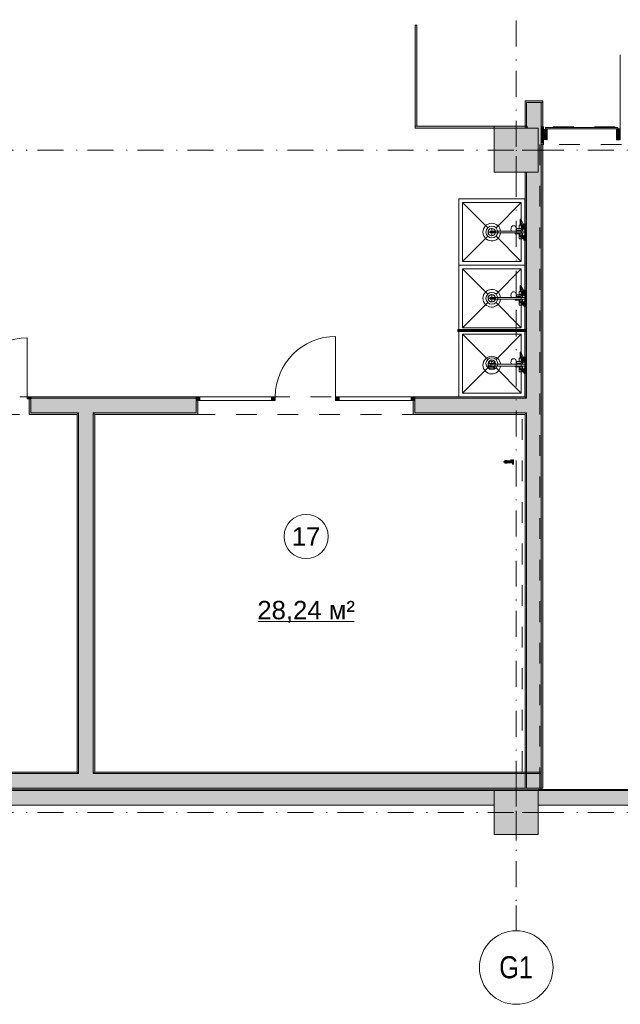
# Model space of a CAD drawing. Header units: millimetres. Extents: x 0 to 1184, y 0 to 836.
# Tile 30 of 66: x 824 to 906, y 154 to 287. Entities that reach past the tile are written whole.
import ezdxf
from ezdxf.xclip import XClip

# ---------------------------------------------------------------- set-up
doc = ezdxf.new("R2010")
doc.units = ezdxf.units.MM
doc.header["$MEASUREMENT"] = 0
doc.header["$XCLIPFRAME"] = 0
doc.linetypes.add('Штриховая', pattern=[5.644444, 2.822222, -2.822222])
doc.linetypes.add('Штрихпунктирная', pattern=[6.702778, 3.527778, -1.763889, 0, -1.411111])
for name, color, linetype in [('1._1-й этаж (9)_2_Элемент Модели - Оси', 7, 'Continuous'), ('Интерьер - Оборудование', 7, 'Continuous'), ('Интерьер - Сантехника', 7, 'Continuous'), ('Конструктив - ГКЛ', 7, 'Continuous'), ('Конструктив - Колонны', 7, 'Continuous'), ('Конструктив - Навесные Стены', 7, 'Continuous'), ('Конструктив - Стены Блок 200 нов', 7, 'Continuous'), ('Конструктив - Стены Внутр сущ.', 7, 'Continuous'), ('Элемент Модели - Зона', 7, 'Continuous'), ('Элемент Модели - Оси', 7, 'Continuous')]:
    doc.layers.add(name, color=color, linetype=linetype)
doc.styles.add('СГЕНЕРИР_СТИЛЬ_1', font='txt')
doc.styles.add('СГЕНЕРИР_СТИЛЬ_3', font='txt')

# ---------------------------------------------------------------- blocks, each defined once
blk = doc.blocks.new('Чертеж_1_2', base_point=(-278.48, 193.25))
at = {"layer": '1._1-й этаж (9)_2_Элемент Модели - Оси', "color": 7, "linetype": 'Штрихпунктирная', "lineweight": 15}
blk.add_line((891.52, 166.93), (891.52, 163.5), dxfattribs=at)
at = {"layer": '1._1-й этаж (9)_2_Элемент Модели - Оси', "color": 7, "linetype": 'Continuous', "lineweight": 15}
blk.add_circle((891.52, 158.5), 5, dxfattribs=at)
at = {"layer": '1._1-й этаж (9)_2_Элемент Модели - Оси', "color": 7, "linetype": 'Continuous', "lineweight": 15, "insert": (889.21, 158.52), "char_height": 3, "attachment_point": 4, "style": 'СГЕНЕРИР_СТИЛЬ_1'}
blk.add_mtext('\\A1;{\\pql;\\pt0;\\fArial Narrow|b0|i0|c204|p34;G1}', dxfattribs=at)
blk = doc.blocks.new('Чертеж_4_4', base_point=(-278.48, 89.56))
at = {"layer": 'Интерьер - Оборудование', "linetype": 'Continuous', "lineweight": 0, "true_color": 0x7f7f7f}
for points in [[(877.77, 286.56), (877.77, 272.81), (878.02, 272.81), (878.02, 286.56)], [(877.77, 272.81), (877.77, 272.56), (893.02, 272.56), (893.02, 272.81)]]:
    blk.add_hatch(color=8, dxfattribs=at).paths.add_polyline_path(points)
at = {"layer": 'Интерьер - Оборудование', "linetype": 'Continuous', "lineweight": 0, "true_color": 0x00007f}
blk.add_hatch(color=176, dxfattribs=at).paths.add_polyline_path([(883.57, 245.19), (883.57, 244.94), (883.82, 244.94), (883.82, 245.19)])
at = {"layer": 'Интерьер - Оборудование', "linetype": 'Continuous', "lineweight": 0, "true_color": 0x000000}
blk.add_hatch(color=18, dxfattribs=at).paths.add_polyline_path([(892.82, 245.18), (883.82, 245.18), (883.82, 244.94), (892.82, 244.94)])
at = {"layer": 'Интерьер - Оборудование', "linetype": 'Continuous', "lineweight": 0, "true_color": 0xe5e5e5}
blk.add_hatch(color=254, dxfattribs=at).paths.add_polyline_path([(890.86, 227.39), (890.86, 227.49), (890.84, 227.49), (890.82, 227.49), (890.8, 227.49), (890.79, 227.49), (890.79, 227.39), (890.78, 227.39), (890.77, 227.35), (890.36, 227.35), (890.29, 227.35), (890.29, 227.37), (890.29, 227.38), (889.99, 227.38), (889.98, 227.38), (889.97, 227.37), (889.97, 227.36), (889.97, 227.34), (889.97, 227.32), (889.97, 227.3), (889.97, 227.27), (889.95, 227.27), (889.9, 227.27), (889.87, 227.26), (889.85, 227.25), (889.85, 227.24), (889.84, 227.23), (889.84, 227.22), (889.84, 227.19), (889.86, 227.18), (889.86, 227.17), (889.87, 227.17), (889.88, 227.16), (889.93, 227.16), (889.97, 227.16), (889.97, 227.13), (889.97, 227.11), (889.97, 227.09), (889.97, 227.07), (889.97, 227.06), (889.98, 227.05), (889.99, 227.04), (890.29, 227.04), (890.29, 227.06), (890.29, 227.07), (890.35, 227.07), (891.02, 227.08), (891.02, 227.01), (891.02, 226.96), (891.02, 226.93), (891.02, 226.92), (891.14, 226.92), (891.14, 226.93), (891.14, 226.96), (891.14, 227.01), (891.14, 227.07), (891.14, 227.14), (891.14, 227.21), (891.14, 227.29), (891.14, 227.36), (891.14, 227.42), (891.14, 227.47), (891.14, 227.5), (891.14, 227.51), (891.02, 227.51), (891.02, 227.5), (891.02, 227.47), (891.02, 227.42), (891.02, 227.36), (890.89, 227.35), (890.89, 227.39)])
at = {"layer": 'Конструктив - ГКЛ', "linetype": 'Continuous', "lineweight": 0, "true_color": 0x000000}
for points in [[(895.11, 182.68), (894.52, 182.68), (894.52, 182.56), (895.11, 182.56)], [(1068.27, 182.68), (895.16, 182.68), (895.16, 182.56), (1068.27, 182.56)]]:
    blk.add_hatch(color=18, dxfattribs=at).paths.add_polyline_path(points)
at = {"layer": 'Конструктив - Колонны', "linetype": 'Continuous', "lineweight": 0, "true_color": 0x000000}
for points in [[(888.52, 266.56), (894.52, 266.56), (894.52, 272.56), (888.52, 272.56)], [(888.52, 176.56), (894.52, 176.56), (894.52, 182.56), (888.52, 182.56)]]:
    blk.add_hatch(color=18, dxfattribs=at).paths.add_polyline_path(points)
at = {"layer": 'Конструктив - Навесные Стены', "linetype": 'Continuous', "lineweight": 0, "true_color": 0x000000}
for points in [[(895.17, 270.96), (895.67, 270.96), (895.67, 272.46), (895.17, 272.46)], [(895.72, 270.96), (895.72, 272.46), (895.22, 272.46), (895.22, 270.96)], [(895.52, 272.66), (895.52, 272.46), (905.32, 272.46), (905.32, 272.66)], [(905.17, 270.96), (905.67, 270.96), (905.67, 272.46), (905.17, 272.46)]]:
    blk.add_hatch(color=18, dxfattribs=at).paths.add_polyline_path(points)
at = {"layer": 'Конструктив - Стены Блок 200 нов', "linetype": 'Continuous', "lineweight": 0, "true_color": 0x000000}
for points in [[(892.72, 276.26), (892.72, 276.06), (892.92, 276.06), (895.12, 276.06), (895.12, 276.26)], [(892.72, 272.56), (892.92, 272.56), (892.92, 276.06), (892.72, 276.06)], [(894.92, 276.32), (892.92, 276.32), (892.92, 276.27), (894.92, 276.27)], [(892.92, 276.06), (892.92, 272.56), (894.92, 272.56), (894.92, 276.06)], [(894.92, 276.06), (894.92, 272.56), (895.12, 272.56), (895.12, 276.06)], [(892.92, 235.86), (894.92, 235.86), (894.92, 272.56), (894.52, 272.56), (894.52, 266.56), (892.92, 266.56)], [(895.12, 182.86), (895.12, 272.56), (894.92, 272.56), (894.92, 182.86)], [(895.02, 270.36), (895.22, 270.36), (895.22, 272.76), (895.02, 272.76), (895.02, 270.56)], [(892.72, 236.06), (892.92, 236.06), (892.92, 266.56), (892.72, 266.56)], [(825.52, 236.06), (825.02, 236.06), (825.02, 235.76), (825.52, 235.76)], [(825.52, 233.66), (825.52, 233.86), (825.52, 235.76), (825.32, 235.76), (825.32, 233.66)], [(848.02, 236.06), (825.52, 236.06), (825.52, 235.86), (848.02, 235.86)], [(825.52, 235.86), (825.52, 235.76), (825.52, 233.86), (832.02, 233.86), (832.02, 235.86)], [(832.02, 233.86), (834.02, 233.86), (834.02, 235.86), (832.02, 235.86)], [(834.02, 233.86), (848.02, 233.86), (848.02, 235.56), (848.02, 235.86), (834.02, 235.86)], [(848.02, 236.06), (848.02, 235.56), (848.52, 235.56), (848.52, 236.06)], [(848.22, 233.66), (848.22, 235.56), (848.02, 235.56), (848.02, 233.86), (848.02, 233.66)], [(858.27, 236.06), (858.27, 235.56), (858.77, 235.56), (858.77, 236.06)], [(866.97, 236.06), (866.97, 235.56), (867.47, 235.56), (867.47, 236.06)], [(877.22, 236.06), (877.22, 235.56), (877.72, 235.56), (877.72, 236.06)], [(877.72, 233.66), (877.72, 233.86), (877.72, 235.56), (877.52, 235.56), (877.52, 233.66)], [(877.72, 235.86), (892.72, 235.86), (892.72, 236.06), (877.72, 236.06)], [(892.72, 235.86), (877.72, 235.86), (877.72, 235.56), (877.72, 233.86), (892.72, 233.86)], [(892.72, 236.06), (892.72, 235.86), (892.92, 235.86), (892.92, 236.06)], [(892.72, 235.86), (892.72, 233.86), (892.92, 233.86), (892.92, 235.86)], [(892.92, 235.86), (892.92, 233.86), (894.92, 233.86), (894.92, 235.86)], [(825.52, 233.86), (825.52, 233.66), (831.82, 233.66), (831.82, 233.86)], [(831.82, 233.66), (832.02, 233.66), (832.02, 233.86), (831.82, 233.86)], [(831.82, 233.66), (831.82, 185.06), (832.02, 185.06), (832.02, 233.66)], [(832.02, 233.66), (834.02, 233.66), (834.02, 233.86), (832.02, 233.86)], [(834.02, 185.06), (834.02, 233.66), (832.02, 233.66), (832.02, 185.06)], [(834.02, 233.66), (834.22, 233.66), (834.22, 233.86), (834.02, 233.86)], [(834.22, 185.06), (834.22, 233.66), (834.02, 233.66), (834.02, 185.06)], [(834.22, 233.86), (834.22, 233.66), (848.02, 233.66), (848.02, 233.86)], [(877.72, 233.86), (877.72, 233.66), (892.72, 233.66), (892.72, 233.86)], [(892.72, 233.86), (892.72, 233.66), (892.92, 233.66), (892.92, 233.86)], [(892.72, 233.66), (892.72, 182.86), (892.92, 182.86), (892.92, 233.66)], [(892.92, 233.86), (892.92, 182.86), (894.92, 182.86), (894.92, 233.86)], [(800.52, 182.86), (832.02, 182.86), (832.02, 184.86), (800.52, 184.86)], [(800.72, 184.86), (831.82, 184.86), (831.82, 185.06), (800.72, 185.06)], [(831.82, 184.86), (832.02, 184.86), (832.02, 185.06), (831.82, 185.06)], [(832.02, 184.86), (834.02, 184.86), (834.02, 185.06), (832.02, 185.06)], [(832.02, 182.86), (834.02, 182.86), (834.02, 184.86), (832.02, 184.86)], [(834.02, 184.86), (834.22, 184.86), (834.22, 185.06), (834.02, 185.06)], [(834.02, 182.86), (894.91, 182.86), (894.91, 184.86), (834.02, 184.86)], [(834.22, 184.86), (894.91, 184.86), (894.91, 185.06), (834.22, 185.06)], [(712.52, 182.86), (712.52, 182.66), (894.91, 182.66), (894.91, 182.86)]]:
    blk.add_hatch(color=18, dxfattribs=at).paths.add_polyline_path(points)
at = {"layer": 'Конструктив - Стены Внутр сущ.', "linetype": 'Continuous', "lineweight": 0, "true_color": 0x000000}
for points in [[(804.52, 180.56), (888.52, 180.56), (888.52, 182.56), (804.52, 182.56)], [(894.52, 180.56), (978.52, 180.56), (978.52, 182.56), (894.52, 182.56)]]:
    blk.add_hatch(color=18, dxfattribs=at).paths.add_polyline_path(points)
at = {"layer": 'Интерьер - Оборудование', "color": 7, "linetype": 'Continuous', "lineweight": 15}
for p, q in [((892.06, 260.11), (892.06, 260.13)), ((892.06, 260.11), (892.1, 259.98)), ((892.1, 259.98), (892.19, 259.79)), ((889.39, 258.56), (887.97, 258.56)), ((887.97, 258.32), (887.97, 258.56)), ((889.39, 258.32), (887.97, 258.32)), ((890.85, 258.56), (892.38, 258.56)), ((892.38, 258.32), (891.37, 258.32)), ((891.4, 258.57), (891.4, 258.56)), ((891.52, 258.59), (891.51, 258.56)), ((891.53, 258.64), (891.52, 258.59)), ((891.55, 258.72), (891.53, 258.64)), ((891.54, 258.56), (891.54, 258.57)), ((891.55, 258.92), (891.55, 258.91)), ((891.55, 258.91), (891.56, 258.81)), ((891.56, 258.81), (891.55, 258.72)), ((891.55, 258.7), (891.73, 258.71)), ((891.94, 258.69), (891.55, 258.69)), ((891.73, 258.71), (892.15, 258.71)), ((891.79, 258.69), (891.79, 258.56)), ((891.79, 258.19), (891.79, 258.32)), ((891.94, 258.92), (892.15, 258.91)), ((891.94, 258.71), (891.94, 258.56)), ((891.94, 258.19), (891.94, 258.32)), ((892.02, 258.94), (892.02, 258.92)), ((892.02, 258.94), (892.34, 258.94)), ((892.02, 258.71), (892.02, 258.56)), ((892.02, 257.94), (892.02, 258.32)), ((892.19, 259.37), (892.06, 259.37)), ((892.17, 258.91), (892.15, 258.91)), ((892.15, 258.71), (892.17, 258.72)), ((892.18, 258.91), (892.17, 258.91)), ((892.17, 258.72), (892.18, 258.72)), ((892.2, 258.89), (892.18, 258.91)), ((892.18, 258.72), (892.2, 258.74)), ((892.21, 258.88), (892.2, 258.89)), ((892.2, 258.74), (892.21, 258.75)), ((892.21, 258.86), (892.21, 258.88)), ((892.21, 258.86), (892.23, 258.84)), ((892.21, 258.86), (892.21, 258.86)), ((892.22, 258.84), (892.21, 258.86)), ((892.21, 258.86), (892.21, 258.86)), ((892.23, 258.79), (892.21, 258.76)), ((892.21, 258.77), (892.22, 258.78)), ((892.21, 258.76), (892.21, 258.77)), ((892.21, 258.76), (892.21, 258.76)), ((892.21, 258.75), (892.21, 258.76)), ((892.22, 258.78), (892.22, 258.84)), ((892.23, 258.84), (892.23, 258.81)), ((892.23, 258.81), (892.23, 258.79)), ((892.24, 258.94), (892.27, 258.94)), ((892.27, 258.94), (892.3, 258.94)), ((892.3, 258.94), (892.33, 258.94)), ((892.34, 259.33), (892.34, 259.05)), ((892.38, 258.89), (892.38, 258.75)), ((892.41, 259.33), (892.45, 259.22)), ((892.42, 259.28), (892.42, 259.29)), ((892.42, 259.1), (892.42, 259.28)), ((892.42, 259.28), (892.42, 259.28)), ((892.42, 259.05), (892.42, 259.1)), ((892.47, 259.1), (892.42, 259.1)), ((892.45, 259.22), (892.48, 259.03)), ((892.48, 259.03), (892.49, 259.01)), ((892.53, 259.37), (892.57, 259.25)), ((892.56, 259.28), (892.56, 259.37)), ((892.57, 259.27), (892.57, 259.27)), ((892.57, 259.25), (892.61, 259.06)), ((892.62, 259), (892.59, 258.87)), ((892.59, 258.87), (892.59, 258.86)), ((892.59, 258.86), (892.59, 258.85)), ((892.61, 259.06), (892.62, 259.02)), ((892.62, 259.02), (892.62, 259)), ((892.74, 258.32), (892.74, 258.56)), ((892.34, 257.94), (892.02, 257.94)), ((892.34, 257.55), (892.34, 257.83)), ((892.42, 257.55), (892.42, 257.83)), ((892.56, 257.78), (892.42, 257.78)), ((892.56, 257.6), (892.42, 257.6)), ((892.56, 257.51), (892.56, 257.87)), ((892.06, 251.11), (892.06, 251.13)), ((892.06, 251.11), (892.1, 250.98)), ((892.19, 250.37), (892.06, 250.37)), ((892.1, 250.98), (892.19, 250.79)), ((892.34, 250.33), (892.34, 250.05)), ((892.41, 250.33), (892.45, 250.22)), ((892.42, 250.28), (892.42, 250.29)), ((892.42, 250.1), (892.42, 250.28)), ((892.42, 250.28), (892.42, 250.28)), ((892.45, 250.22), (892.48, 250.03)), ((892.53, 250.37), (892.57, 250.25)), ((892.56, 250.28), (892.56, 250.37)), ((892.57, 250.27), (892.57, 250.27)), ((892.57, 250.25), (892.61, 250.06)), ((889.39, 249.56), (887.97, 249.56)), ((887.97, 249.32), (887.97, 249.56)), ((889.39, 249.32), (887.97, 249.32)), ((890.85, 249.56), (892.38, 249.56)), ((892.38, 249.32), (891.37, 249.32)), ((891.4, 249.57), (891.4, 249.56)), ((891.52, 249.59), (891.51, 249.56)), ((891.53, 249.64), (891.52, 249.59)), ((891.55, 249.72), (891.53, 249.64)), ((891.54, 249.56), (891.54, 249.57)), ((891.55, 249.92), (891.55, 249.91)), ((891.55, 249.91), (891.56, 249.81)), ((891.56, 249.81), (891.55, 249.72)), ((891.55, 249.7), (891.73, 249.71)), ((891.94, 249.69), (891.55, 249.69)), ((891.73, 249.71), (892.15, 249.71)), ((891.79, 249.69), (891.79, 249.56)), ((891.79, 249.19), (891.79, 249.32)), ((891.94, 249.92), (892.15, 249.91)), ((891.94, 249.71), (891.94, 249.56)), ((891.94, 249.19), (891.94, 249.32)), ((892.02, 249.94), (892.02, 249.92)), ((892.02, 249.94), (892.34, 249.94)), ((892.02, 249.71), (892.02, 249.56)), ((892.02, 248.94), (892.02, 249.32)), ((892.34, 248.94), (892.02, 248.94)), ((892.17, 249.91), (892.15, 249.91)), ((892.15, 249.71), (892.17, 249.72)), ((892.18, 249.91), (892.17, 249.91)), ((892.17, 249.72), (892.18, 249.72)), ((892.2, 249.89), (892.18, 249.91)), ((892.18, 249.72), (892.2, 249.74)), ((892.21, 249.88), (892.2, 249.89)), ((892.2, 249.74), (892.21, 249.75)), ((892.21, 249.86), (892.21, 249.88)), ((892.21, 249.86), (892.23, 249.84)), ((892.21, 249.86), (892.21, 249.86)), ((892.22, 249.84), (892.21, 249.86)), ((892.21, 249.86), (892.21, 249.86)), ((892.23, 249.79), (892.21, 249.76)), ((892.21, 249.77), (892.22, 249.78)), ((892.21, 249.76), (892.21, 249.77)), ((892.21, 249.76), (892.21, 249.76)), ((892.21, 249.75), (892.21, 249.76)), ((892.22, 249.78), (892.22, 249.84)), ((892.23, 249.84), (892.23, 249.81)), ((892.23, 249.81), (892.23, 249.79)), ((892.24, 249.94), (892.27, 249.94)), ((892.27, 249.94), (892.3, 249.94)), ((892.3, 249.94), (892.33, 249.94)), ((892.38, 249.89), (892.38, 249.75)), ((892.42, 250.05), (892.42, 250.1)), ((892.47, 250.1), (892.42, 250.1)), ((892.48, 250.03), (892.49, 250.01)), ((892.56, 248.51), (892.56, 248.87)), ((892.62, 250), (892.59, 249.87)), ((892.59, 249.87), (892.59, 249.86)), ((892.59, 249.86), (892.59, 249.85)), ((892.61, 250.06), (892.62, 250.02)), ((892.62, 250.02), (892.62, 250)), ((892.74, 249.32), (892.74, 249.56)), ((892.34, 248.55), (892.34, 248.83)), ((892.42, 248.55), (892.42, 248.83)), ((892.56, 248.78), (892.42, 248.78)), ((892.56, 248.6), (892.42, 248.6)), ((883.82, 245.19), (892.82, 245.19)), ((883.82, 245.18), (883.82, 245.19)), ((883.82, 244.94), (892.82, 244.94)), ((883.82, 244.94), (883.82, 244.94)), ((892.82, 245.19), (892.82, 245.18)), ((892.82, 244.94), (892.82, 244.94)), ((891.55, 240.84), (891.55, 240.83)), ((891.94, 240.84), (892.15, 240.83)), ((892.02, 240.86), (892.02, 240.84)), ((892.02, 240.86), (892.34, 240.86)), ((892.06, 242.03), (892.06, 242.05)), ((892.06, 242.03), (892.1, 241.9)), ((892.19, 241.29), (892.06, 241.29)), ((892.1, 241.9), (892.19, 241.71)), ((892.24, 240.86), (892.27, 240.86)), ((892.27, 240.86), (892.3, 240.86)), ((892.3, 240.86), (892.33, 240.86)), ((892.34, 241.25), (892.34, 240.97)), ((892.41, 241.25), (892.45, 241.14)), ((892.42, 241.2), (892.42, 241.21)), ((892.42, 241.02), (892.42, 241.2)), ((892.42, 241.2), (892.42, 241.2)), ((892.42, 240.97), (892.42, 241.02)), ((892.47, 241.02), (892.42, 241.02)), ((892.45, 241.14), (892.48, 240.95)), ((892.48, 240.95), (892.49, 240.93)), ((892.53, 241.29), (892.57, 241.17)), ((892.56, 241.2), (892.56, 241.29)), ((892.57, 241.19), (892.57, 241.19)), ((892.57, 241.17), (892.61, 240.98)), ((892.62, 240.92), (892.59, 240.79)), ((892.61, 240.98), (892.62, 240.94)), ((892.62, 240.94), (892.62, 240.92)), ((889.39, 240.48), (887.97, 240.48)), ((887.97, 240.24), (887.97, 240.48)), ((889.39, 240.24), (887.97, 240.24)), ((890.85, 240.48), (892.38, 240.48)), ((892.38, 240.24), (891.37, 240.24)), ((891.4, 240.49), (891.4, 240.48)), ((891.52, 240.51), (891.51, 240.48)), ((891.53, 240.56), (891.52, 240.51)), ((891.55, 240.64), (891.53, 240.56)), ((891.54, 240.48), (891.54, 240.49)), ((891.55, 240.83), (891.56, 240.73)), ((891.56, 240.73), (891.55, 240.64)), ((891.55, 240.62), (891.73, 240.63)), ((891.94, 240.61), (891.55, 240.61)), ((891.73, 240.63), (892.15, 240.63)), ((891.79, 240.61), (891.79, 240.48)), ((891.79, 240.11), (891.79, 240.24)), ((891.94, 240.63), (891.94, 240.48)), ((891.94, 240.11), (891.94, 240.24)), ((892.02, 240.63), (892.02, 240.48)), ((892.02, 239.86), (892.02, 240.24)), ((892.34, 239.86), (892.02, 239.86)), ((892.17, 240.83), (892.15, 240.83)), ((892.15, 240.63), (892.17, 240.64)), ((892.18, 240.83), (892.17, 240.83)), ((892.17, 240.64), (892.18, 240.64)), ((892.2, 240.81), (892.18, 240.83)), ((892.18, 240.64), (892.2, 240.66)), ((892.21, 240.8), (892.2, 240.81)), ((892.2, 240.66), (892.21, 240.67)), ((892.21, 240.78), (892.21, 240.8)), ((892.21, 240.78), (892.23, 240.76)), ((892.21, 240.78), (892.21, 240.78)), ((892.22, 240.76), (892.21, 240.78)), ((892.21, 240.78), (892.21, 240.78)), ((892.23, 240.71), (892.21, 240.68)), ((892.21, 240.69), (892.22, 240.7)), ((892.21, 240.68), (892.21, 240.69)), ((892.21, 240.68), (892.21, 240.68)), ((892.21, 240.67), (892.21, 240.68)), ((892.22, 240.7), (892.22, 240.76)), ((892.23, 240.76), (892.23, 240.73)), ((892.23, 240.73), (892.23, 240.71)), ((892.34, 239.47), (892.34, 239.75)), ((892.38, 240.81), (892.38, 240.67)), ((892.42, 239.47), (892.42, 239.75)), ((892.56, 239.7), (892.42, 239.7)), ((892.56, 239.52), (892.42, 239.52)), ((892.56, 239.43), (892.56, 239.79)), ((892.59, 240.79), (892.59, 240.78)), ((892.59, 240.78), (892.59, 240.77)), ((892.74, 240.24), (892.74, 240.48)), ((889.97, 227.27), (889.97, 227.16)), ((889.99, 227.38), (889.99, 227.04)), ((890.29, 227.35), (890.29, 227.07)), ((890.45, 227.31), (890.37, 227.31)), ((890.37, 227.11), (890.45, 227.11)), ((890.45, 227.13), (890.45, 227.3)), ((890.89, 227.35), (890.77, 227.35)), ((890.86, 227.39), (890.79, 227.39)), ((891.02, 227.35), (891.02, 227.08))]:
    blk.add_line(p, q, dxfattribs=at)
at = {"layer": 'Интерьер - Оборудование', "color": 7, "linetype": 'Continuous', "lineweight": 15, "flags": 128}
for points in [[(877.77, 286.56), (878.02, 286.56), (878.02, 272.81), (877.77, 272.81)], [(877.77, 272.81), (893.02, 272.81), (893.02, 272.56), (877.77, 272.56)], [(892.34, 259.33), (892.41, 259.33), (892.34, 259.51), (892.19, 259.78), (892.19, 259.79), (892.19, 259.37), (892.34, 259.37)], [(892.38, 258.94), (892.38, 258.89), (892.47, 258.93), (892.49, 259.01), (892.42, 259.01), (892.42, 259.05), (892.34, 259.05), (892.34, 258.94)], [(892.34, 250.33), (892.41, 250.33), (892.34, 250.51), (892.19, 250.78), (892.19, 250.79), (892.19, 250.37), (892.34, 250.37)], [(892.38, 249.94), (892.38, 249.89), (892.47, 249.93), (892.49, 250.01), (892.42, 250.01), (892.42, 250.05), (892.34, 250.05), (892.34, 249.94)], [(883.57, 245.19), (883.82, 245.19), (883.82, 244.94), (883.57, 244.94)], [(892.82, 245.18), (892.82, 244.94), (883.82, 244.94), (883.82, 245.18)], [(892.34, 241.25), (892.41, 241.25), (892.34, 241.43), (892.19, 241.7), (892.19, 241.71), (892.19, 241.29), (892.34, 241.29)], [(892.38, 240.86), (892.38, 240.81), (892.47, 240.85), (892.49, 240.93), (892.42, 240.93), (892.42, 240.97), (892.34, 240.97), (892.34, 240.86)], [(890.86, 227.39), (890.86, 227.49), (890.84, 227.49), (890.82, 227.49), (890.8, 227.49), (890.79, 227.49), (890.79, 227.39), (890.78, 227.39), (890.77, 227.35), (890.36, 227.35), (890.29, 227.35), (890.29, 227.37), (890.29, 227.38), (889.99, 227.38), (889.98, 227.38), (889.97, 227.37), (889.97, 227.36), (889.97, 227.34), (889.97, 227.32), (889.97, 227.3), (889.97, 227.27), (889.95, 227.27), (889.9, 227.27), (889.87, 227.26), (889.85, 227.25), (889.85, 227.24), (889.84, 227.23), (889.84, 227.22), (889.84, 227.19), (889.86, 227.18), (889.86, 227.17), (889.87, 227.17), (889.88, 227.16), (889.93, 227.16), (889.97, 227.16), (889.97, 227.13), (889.97, 227.11), (889.97, 227.09), (889.97, 227.07), (889.97, 227.06), (889.98, 227.05), (889.99, 227.04), (890.29, 227.04), (890.29, 227.06), (890.29, 227.07), (890.35, 227.07), (891.02, 227.08), (891.02, 227.01), (891.02, 226.96), (891.02, 226.93), (891.02, 226.92), (891.14, 226.92), (891.14, 226.93), (891.14, 226.96), (891.14, 227.01), (891.14, 227.07), (891.14, 227.14), (891.14, 227.21), (891.14, 227.29), (891.14, 227.36), (891.14, 227.42), (891.14, 227.47), (891.14, 227.5), (891.14, 227.51), (891.02, 227.51), (891.02, 227.5), (891.02, 227.47), (891.02, 227.42), (891.02, 227.36), (890.89, 227.35), (890.89, 227.39)]]:
    blk.add_lwpolyline(points, close=True, dxfattribs=at)
for points in [[(889.39, 258.32, -19.949874), (889.39, 258.56), (890.85, 258.56), (890.82, 258.69), (890.81, 258.81), (890.82, 258.94), (890.85, 259.06), (890.9, 259.17), (890.96, 259.25), (891.03, 259.3), (891.1, 259.31), (891.21, 259.31), (891.24, 259.31), (891.31, 259.29), (891.34, 259.28), (891.4, 259.23), (891.42, 259.21), (891.48, 259.14), (891.52, 259.04), (891.53, 258.99), (891.55, 258.92), (891.73, 258.92), (891.94, 258.92), (891.94, 259.37), (892.06, 259.37), (892.06, 260.13, -0.853753), (892.18, 260.15), (892.22, 260.03), (892.31, 259.83), (892.46, 259.57), (892.53, 259.37), (892.56, 259.37), (892.56, 259.53), (892.82, 259.53), (892.82, 258.85), (892.59, 258.85), (892.58, 258.84), (892.57, 258.83), (892.56, 258.82), (892.38, 258.75), (892.38, 258.56), (892.74, 258.56), (892.74, 258.84), (892.82, 258.84), (892.82, 258.04), (892.74, 258.04), (892.74, 258.32), (892.38, 258.32), (892.38, 257.94), (892.34, 257.94), (892.34, 257.83), (892.42, 257.83), (892.42, 257.87), (892.56, 257.87), (892.56, 258.03), (892.82, 258.03), (892.82, 257.35), (892.56, 257.35), (892.56, 257.51), (892.42, 257.51), (892.42, 257.55), (892.34, 257.55), (892.34, 257.51), (891.94, 257.51), (891.94, 258.19), (891.37, 258.19), (891.37, 258.22), (891.37, 258.24), (891.37, 258.27), (891.37, 258.31), (891.37, 258.32)], [(889.39, 249.32, -19.949874), (889.39, 249.56), (890.85, 249.56), (890.82, 249.69), (890.81, 249.81), (890.82, 249.94), (890.85, 250.06), (890.9, 250.17), (890.96, 250.25), (891.03, 250.3), (891.1, 250.31), (891.21, 250.31), (891.24, 250.31), (891.31, 250.29), (891.34, 250.28), (891.4, 250.23), (891.42, 250.21), (891.48, 250.14), (891.52, 250.04), (891.53, 249.99), (891.55, 249.92), (891.73, 249.92), (891.94, 249.92), (891.94, 250.37), (892.06, 250.37), (892.06, 251.13, -0.853753), (892.18, 251.15), (892.22, 251.03), (892.31, 250.83), (892.46, 250.57), (892.53, 250.37), (892.56, 250.37), (892.56, 250.53), (892.82, 250.53), (892.82, 249.85), (892.59, 249.85), (892.58, 249.84), (892.57, 249.83), (892.56, 249.82), (892.38, 249.75), (892.38, 249.56), (892.74, 249.56), (892.74, 249.84), (892.82, 249.84), (892.82, 249.04), (892.74, 249.04), (892.74, 249.32), (892.38, 249.32), (892.38, 248.94), (892.34, 248.94), (892.34, 248.83), (892.42, 248.83), (892.42, 248.87), (892.56, 248.87), (892.56, 249.03), (892.82, 249.03), (892.82, 248.35), (892.56, 248.35), (892.56, 248.51), (892.42, 248.51), (892.42, 248.55), (892.34, 248.55), (892.34, 248.51), (891.94, 248.51), (891.94, 249.19), (891.37, 249.19), (891.37, 249.22), (891.37, 249.24), (891.37, 249.27), (891.37, 249.31), (891.37, 249.32)], [(889.39, 240.24, -19.949874), (889.39, 240.48), (890.85, 240.48), (890.82, 240.61), (890.81, 240.73), (890.82, 240.86), (890.85, 240.98), (890.9, 241.09), (890.96, 241.17), (891.03, 241.22), (891.1, 241.23), (891.21, 241.23), (891.24, 241.23), (891.31, 241.21), (891.34, 241.2), (891.4, 241.15), (891.42, 241.13), (891.48, 241.06), (891.52, 240.96), (891.53, 240.91), (891.55, 240.84), (891.73, 240.84), (891.94, 240.84), (891.94, 241.29), (892.06, 241.29), (892.06, 242.05, -0.853753), (892.18, 242.07), (892.22, 241.95), (892.31, 241.75), (892.46, 241.49), (892.53, 241.29), (892.56, 241.29), (892.56, 241.45), (892.82, 241.45), (892.82, 240.77), (892.59, 240.77), (892.58, 240.76), (892.57, 240.75), (892.56, 240.74), (892.38, 240.67), (892.38, 240.48), (892.74, 240.48), (892.74, 240.76), (892.82, 240.76), (892.82, 239.96), (892.74, 239.96), (892.74, 240.24), (892.38, 240.24), (892.38, 239.86), (892.34, 239.86), (892.34, 239.75), (892.42, 239.75), (892.42, 239.79), (892.56, 239.79), (892.56, 239.95), (892.82, 239.95), (892.82, 239.27), (892.56, 239.27), (892.56, 239.43), (892.42, 239.43), (892.42, 239.47), (892.34, 239.47), (892.34, 239.43), (891.94, 239.43), (891.94, 240.11), (891.37, 240.11), (891.37, 240.14), (891.37, 240.16), (891.37, 240.19), (891.37, 240.23), (891.37, 240.24)]]:
    blk.add_lwpolyline(points, format="xyb", close=True, dxfattribs=at)
at = {"layer": 'Интерьер - Оборудование', "color": 7, "linetype": 'Continuous', "lineweight": 15}
for centre, radius, start, end in [((888.19, 258.44), 0.5, 13.8865, 346.1135), ((892.12, 257.9), 0.09, 150, 30), ((888.19, 249.44), 0.5, 13.8865, 346.1135), ((892.12, 248.9), 0.09, 150, 30), ((888.19, 240.36), 0.5, 13.8865, 346.1135), ((892.12, 239.82), 0.09, 150, 30), ((890.68, 227.24), 0.352, 167.7352, 175.8359), ((891.01, 227.21), 0.686, 175.8359, 180), ((891.01, 227.21), 0.686, 180, 184.1641), ((890.68, 227.19), 0.352, 184.1641, 192.2648), ((890.57, 227.26), 0.241, 163.9119, 167.7352), ((890.57, 227.17), 0.241, 192.2648, 196.0881), ((890.38, 227.32), 0.048, 141.9854, 152.2265), ((890.41, 227.31), 0.0786, 152.2265, 163.912), ((890.41, 227.12), 0.0786, 196.088, 207.7735), ((890.38, 227.11), 0.048, 207.7735, 218.0146), ((890.35, 227.35), 0.00883, 90, 141.9852), ((890.35, 227.35), 0.00883, 38.0148, 90), ((890.35, 227.08), 0.00883, 218.0148, 270), ((890.35, 227.08), 0.00883, 270, 321.9852), ((890.32, 227.32), 0.048, 27.7735, 38.0146), ((890.3, 227.31), 0.0777, 16.3399, 27.7735), ((890.3, 227.12), 0.0777, 332.2265, 343.6601), ((890.32, 227.11), 0.048, 321.9854, 332.2265), ((890.15, 227.26), 0.233, 12.5097, 16.3399), ((890.15, 227.17), 0.233, 343.6601, 347.4903), ((890.51, 227.3), 0.0565, 169.784, 180), ((890.45, 227.31), 0.00422, 349.7842, 90), ((890.51, 227.13), 0.0565, 180, 190.216), ((890.45, 227.12), 0.00422, 270, 10.2158)]:
    blk.add_arc(centre, radius, start, end, dxfattribs=at)
at = {"layer": 'Интерьер - Сантехника', "color": 7, "linetype": 'Continuous', "lineweight": 15}
for p, q in [((892.21, 262.44), (884.21, 262.44)), ((884.21, 262.44), (884.21, 254.44)), ((884.21, 262.44), (887.65, 259.01)), ((892.21, 262.44), (888.78, 259.01)), ((892.21, 254.44), (892.21, 262.44)), ((888.71, 258.44), (887.71, 258.44)), ((888.21, 257.94), (888.21, 258.94)), ((884.21, 254.44), (887.65, 257.88)), ((892.21, 254.44), (888.78, 257.88)), ((884.21, 254.44), (892.21, 254.44)), ((892.21, 253.44), (884.21, 253.44)), ((884.21, 253.44), (884.21, 245.44)), ((884.21, 253.44), (887.65, 250.01)), ((892.21, 253.44), (888.78, 250.01)), ((892.21, 245.44), (892.21, 253.44)), ((884.21, 245.44), (887.65, 248.88)), ((888.71, 249.44), (887.71, 249.44)), ((888.21, 248.94), (888.21, 249.94)), ((892.21, 245.44), (888.78, 248.88)), ((884.21, 245.44), (892.21, 245.44)), ((892.21, 244.56), (884.21, 244.56)), ((884.21, 244.56), (884.21, 236.56)), ((884.21, 244.56), (887.65, 241.13)), ((892.21, 244.56), (888.78, 241.13)), ((892.21, 236.56), (892.21, 244.56)), ((888.21, 240.06), (888.21, 241.06)), ((884.21, 236.56), (887.65, 240)), ((888.71, 240.56), (887.71, 240.56)), ((892.21, 236.56), (888.78, 240)), ((884.21, 236.56), (892.21, 236.56))]:
    blk.add_line(p, q, dxfattribs=at)
at = {"layer": 'Интерьер - Сантехника', "color": 7, "linetype": 'Continuous', "lineweight": 15, "flags": 128}
for points in [[(892.71, 253.94), (892.71, 262.94), (883.71, 262.94), (883.71, 253.94)], [(892.71, 244.94), (892.71, 253.94), (883.71, 253.94), (883.71, 244.94)], [(892.71, 236.06), (892.71, 245.06), (883.71, 245.06), (883.71, 236.06)]]:
    blk.add_lwpolyline(points, close=True, dxfattribs=at)
at = {"layer": 'Интерьер - Сантехника', "color": 7, "linetype": 'Continuous', "lineweight": 15}
for centre, radius in [((888.21, 258.44), 0.8), ((888.21, 258.44), 0.5), ((888.21, 249.44), 0.8), ((888.21, 249.44), 0.5), ((888.21, 240.56), 0.8), ((888.21, 240.56), 0.5)]:
    blk.add_circle(centre, radius, dxfattribs=at)
at = {"layer": 'Конструктив - ГКЛ', "color": 251, "linetype": 'Continuous', "lineweight": 20, "true_color": 0x575757, "flags": 128}
for points in [[(895.11, 182.68), (894.52, 182.68)], [(894.52, 182.56), (978.52, 182.56)], [(1068.27, 182.68), (895.16, 182.68)]]:
    blk.add_lwpolyline(points, dxfattribs=at)
at = {"layer": 'Конструктив - ГКЛ', "color": 251, "linetype": 'Continuous', "lineweight": 5, "true_color": 0x575757, "flags": 128}
blk.add_lwpolyline([(894.52, 182.56), (894.52, 182.68)], dxfattribs=at)
at = {"layer": 'Конструктив - Колонны', "color": 251, "linetype": 'Continuous', "lineweight": 5, "true_color": 0x575757}
for p, q in [((891.52, 270.36), (891.52, 273.36)), ((890.72, 269.56), (887.72, 269.56)), ((892.32, 269.56), (895.32, 269.56)), ((891.52, 268.76), (891.52, 265.76)), ((891.52, 180.36), (891.52, 183.36)), ((890.72, 179.56), (887.72, 179.56)), ((892.32, 179.56), (895.32, 179.56)), ((891.52, 178.76), (891.52, 175.76))]:
    blk.add_line(p, q, dxfattribs=at)
at = {"layer": 'Конструктив - Колонны', "color": 251, "linetype": 'Continuous', "lineweight": 15, "true_color": 0x575757, "flags": 128}
for points in [[(888.52, 266.56), (894.52, 266.56), (894.52, 272.56), (888.52, 272.56)], [(888.52, 176.56), (894.52, 176.56), (894.52, 182.56), (888.52, 182.56)]]:
    blk.add_lwpolyline(points, close=True, dxfattribs=at)
at = {"layer": 'Конструктив - Колонны', "color": 251, "linetype": 'Continuous', "lineweight": 5, "true_color": 0x575757}
for p in [(891.52, 269.56), (891.52, 179.56)]:
    blk.add_point(p, dxfattribs=at)
at = {"layer": 'Конструктив - Навесные Стены', "color": 7, "linetype": 'Continuous', "lineweight": 15}
for p, q in [((895.17, 272.46), (895.17, 270.96)), ((895.22, 272.46), (895.17, 272.46)), ((895.22, 272.46), (895.22, 270.96)), ((895.67, 272.46), (895.67, 270.96)), ((895.72, 272.46), (895.67, 272.46)), ((895.72, 272.46), (895.72, 270.96)), ((905.17, 272.46), (905.17, 270.96)), ((905.67, 272.46), (905.17, 272.46)), ((905.67, 272.46), (905.67, 270.96)), ((895.22, 270.96), (895.17, 270.96)), ((895.72, 270.96), (895.67, 270.96)), ((905.67, 270.96), (905.17, 270.96))]:
    blk.add_line(p, q, dxfattribs=at)
at = {"layer": 'Конструктив - Навесные Стены', "color": 7, "linetype": 'Continuous', "lineweight": 15, "flags": 128}
blk.add_lwpolyline([(895.52, 272.66), (895.52, 272.46), (905.32, 272.46), (905.32, 272.66)], close=True, dxfattribs=at)
at = {"layer": 'Конструктив - Стены Блок 200 нов', "color": 251, "linetype": 'Continuous', "lineweight": 20, "true_color": 0x575757}
for p, q in [((895.12, 276.26), (892.72, 276.26)), ((892.72, 276.06), (892.72, 276.26)), ((892.72, 276.06), (892.72, 276.26)), ((895.12, 276.26), (892.72, 276.26)), ((892.92, 276.06), (892.92, 272.56)), ((892.92, 276.06), (895.12, 276.06)), ((894.92, 272.56), (894.92, 276.06)), ((895.12, 276.06), (895.12, 276.26)), ((894.92, 235.86), (894.92, 272.56)), ((895.02, 272.76), (895.22, 272.76)), ((895.02, 270.56), (895.02, 272.76)), ((895.22, 272.76), (895.22, 270.36)), ((895.22, 272.76), (895.22, 270.36)), ((895.02, 270.36), (895.22, 270.36)), ((895.02, 270.36), (895.22, 270.36)), ((892.92, 266.56), (892.92, 235.86)), ((825.32, 235.76), (825.32, 233.66)), ((825.52, 235.76), (825.32, 235.76)), ((825.32, 235.76), (825.32, 233.66)), ((825.52, 236.06), (825.52, 235.86)), ((825.52, 236.06), (825.52, 235.86)), ((825.52, 236.06), (825.52, 235.86)), ((832.02, 235.86), (825.52, 235.86)), ((825.52, 235.86), (825.52, 235.76)), ((825.52, 235.86), (825.52, 235.76)), ((825.52, 235.86), (825.52, 235.76)), ((825.52, 233.86), (825.52, 235.76)), ((834.02, 235.86), (832.02, 235.86)), ((848.02, 235.86), (834.02, 235.86)), ((848.02, 236.06), (848.02, 235.86)), ((848.02, 236.06), (848.02, 235.86)), ((848.02, 236.06), (848.02, 235.86)), ((848.02, 235.86), (848.02, 235.56)), ((848.02, 235.86), (848.02, 235.56)), ((848.02, 235.86), (848.02, 235.56)), ((848.02, 235.56), (848.22, 235.56)), ((848.02, 233.86), (848.02, 235.56)), ((848.22, 235.56), (848.22, 233.66)), ((848.22, 235.56), (848.22, 233.66)), ((877.52, 235.56), (877.52, 233.66)), ((877.72, 235.56), (877.52, 235.56)), ((877.52, 235.56), (877.52, 233.66)), ((877.72, 236.06), (877.72, 235.86)), ((877.72, 236.06), (877.72, 235.86)), ((877.72, 236.06), (877.72, 235.86)), ((892.72, 235.86), (877.72, 235.86)), ((877.72, 235.86), (877.72, 235.56)), ((877.72, 235.86), (877.72, 235.56)), ((877.72, 235.86), (877.72, 235.56)), ((877.72, 233.86), (877.72, 235.56)), ((892.92, 235.86), (892.72, 235.86)), ((892.92, 235.86), (892.72, 235.86)), ((894.92, 233.86), (894.92, 235.86)), ((825.52, 233.66), (825.32, 233.66)), ((825.52, 233.66), (825.32, 233.66)), ((825.52, 233.86), (832.02, 233.86)), ((832.02, 233.86), (832.02, 233.66)), ((832.02, 233.86), (832.02, 233.66)), ((832.02, 233.66), (832.02, 185.06)), ((834.02, 233.66), (834.02, 233.86)), ((834.02, 233.66), (834.02, 233.86)), ((834.02, 233.86), (848.02, 233.86)), ((834.02, 185.06), (834.02, 233.66)), ((848.02, 233.66), (848.22, 233.66)), ((848.02, 233.66), (848.22, 233.66)), ((877.72, 233.66), (877.52, 233.66)), ((877.72, 233.66), (877.52, 233.66)), ((877.72, 233.86), (892.72, 233.86)), ((892.72, 233.86), (892.92, 233.86)), ((892.72, 233.86), (892.92, 233.86)), ((892.92, 233.86), (892.92, 182.86)), ((894.92, 182.86), (894.92, 233.86)), ((832.02, 184.86), (800.52, 184.86)), ((832.02, 185.06), (832.02, 184.86)), ((832.02, 185.06), (832.02, 184.86)), ((834.02, 184.86), (834.02, 185.06)), ((834.02, 184.86), (834.02, 185.06)), ((894.91, 184.86), (834.02, 184.86)), ((800.52, 182.86), (832.02, 182.86)), ((832.02, 182.86), (834.02, 182.86)), ((834.02, 182.86), (894.91, 182.86))]:
    blk.add_line(p, q, dxfattribs=at)
at = {"layer": 'Конструктив - Стены Блок 200 нов', "color": 251, "linetype": 'Continuous', "lineweight": 5, "true_color": 0x575757}
for p, q in [((825.02, 236.06), (825.02, 244.06)), ((866.97, 236.06), (866.97, 244.26)), ((825.52, 236.06), (825.02, 236.06)), ((825.02, 236.06), (825.02, 235.76)), ((825.02, 235.76), (825.52, 235.76)), ((825.52, 235.76), (825.52, 236.06)), ((848.02, 236.06), (858.77, 236.06)), ((848.02, 236.06), (848.02, 235.56)), ((848.52, 236.06), (848.02, 236.06)), ((848.02, 235.56), (858.77, 235.56)), ((848.02, 235.56), (848.52, 235.56)), ((848.52, 235.56), (848.52, 236.06)), ((858.27, 236.06), (858.27, 235.56)), ((858.77, 236.06), (858.27, 236.06)), ((858.27, 235.56), (858.77, 235.56)), ((858.77, 235.56), (858.77, 236.06)), ((877.72, 236.06), (866.97, 236.06)), ((866.97, 236.06), (866.97, 235.56)), ((867.47, 236.06), (866.97, 236.06)), ((877.72, 235.56), (866.97, 235.56)), ((866.97, 235.56), (867.47, 235.56)), ((867.47, 235.56), (867.47, 236.06)), ((877.22, 236.06), (877.22, 235.56)), ((877.72, 236.06), (877.22, 236.06)), ((877.22, 235.56), (877.72, 235.56)), ((877.72, 235.56), (877.72, 236.06))]:
    blk.add_line(p, q, dxfattribs=at)
at = {"layer": 'Конструктив - Стены Блок 200 нов', "color": 251, "linetype": 'Continuous', "lineweight": 20, "true_color": 0x575757, "flags": 128}
for points in [[(892.72, 276.06), (892.72, 272.56)], [(895.12, 272.56), (895.12, 276.06)], [(895.12, 182.86), (895.12, 272.56)], [(892.72, 266.56), (892.72, 236.06)], [(848.02, 236.06), (825.52, 236.06)], [(892.72, 236.06), (877.72, 236.06)], [(825.52, 233.66), (831.82, 233.66)], [(831.82, 233.66), (831.82, 185.06)], [(834.22, 185.06), (834.22, 233.66)], [(834.22, 233.66), (848.02, 233.66)], [(877.72, 233.66), (892.72, 233.66)], [(892.72, 233.66), (892.72, 182.86)], [(831.82, 185.06), (800.72, 185.06)], [(894.91, 185.06), (834.22, 185.06)], [(894.91, 185.06), (894.91, 184.86)], [(894.91, 184.86), (894.91, 182.86)], [(712.52, 182.66), (894.91, 182.66)], [(892.92, 182.86), (892.72, 182.86)], [(894.92, 182.86), (892.92, 182.86)], [(894.91, 182.86), (894.91, 182.66)], [(895.12, 182.86), (894.92, 182.86)]]:
    blk.add_lwpolyline(points, dxfattribs=at)
at = {"layer": 'Конструктив - Стены Блок 200 нов', "color": 251, "linetype": 'Continuous', "lineweight": 5, "true_color": 0x575757}
for centre, radius in [((825.02, 236.06), 8), ((866.97, 236.06), 8.2)]:
    blk.add_arc(centre, radius, 90, 180, dxfattribs=at)
at = {"layer": 'Конструктив - Стены Внутр сущ.', "color": 251, "linetype": 'Continuous', "lineweight": 20, "true_color": 0x575757, "flags": 128}
for points in [[(888.52, 182.56), (804.52, 182.56)], [(978.52, 182.56), (894.52, 182.56)], [(804.52, 180.56), (888.52, 180.56)], [(894.52, 180.56), (978.52, 180.56)]]:
    blk.add_lwpolyline(points, dxfattribs=at)
at = {"layer": 'Элемент Модели - Зона', "color": 7, "linetype": 'Continuous', "lineweight": 15}
for p, q in [((905.67, 272.76), (905.67, 282.51)), ((905.67, 272.76), (905.67, 272.36)), ((905.67, 272.36), (905.67, 272.76)), ((856.46, 205.54), (869.47, 205.54))]:
    blk.add_line(p, q, dxfattribs=at)
at = {"layer": 'Элемент Модели - Зона', "color": 7, "linetype": 'Штриховая', "lineweight": 15, "flags": 128}
for points in [[(83.02, 539.14), (82.62, 539.14), (82.62, 452.76), (140.32, 452.76), (140.32, 480.98), (172.95, 513.62), (173.09, 513.47), (173.09, 513.76), (354.52, 513.76), (354.52, 513.56), (495.52, 513.56), (495.52, 513.76), (862.33, 513.76), (894.69, 481.33), (894.72, 477.98), (894.72, 452.61), (895.12, 452.61), (895.12, 432.56), (892.72, 432.56), (892.72, 446.56), (888.52, 446.56), (888.52, 450.56), (804.52, 450.56), (804.52, 446.56), (798.52, 446.56), (798.52, 450.56), (714.72, 450.56), (714.72, 359.26), (798.52, 359.26), (798.52, 366.06), (804.52, 366.06), (804.52, 354.16), (845.32, 354.16), (845.32, 363.26), (846.52, 363.26), (846.52, 301.37), (892.72, 301.37), (892.72, 352.06), (888.02, 352.06), (888.02, 367.06), (892.72, 367.06), (892.72, 417.56), (895.12, 417.56), (895.12, 291.06), (892.72, 291.06), (892.72, 298.97), (714.72, 298.97), (714.72, 236.06), (892.72, 236.06), (892.72, 266.56), (888.52, 266.56), (888.52, 272.82), (892.72, 272.82), (892.72, 276.06), (895.12, 276.06), (895.12, 272.76), (930.02, 272.76), (930.02, 461.62), (923.91, 461.62), (923.91, 539.56), (978.52, 539.56), (978.52, 542.56), (984.52, 542.56), (984.52, 539.56), (1131.77, 539.56), (1131.77, 540.56), (1122.77, 540.56), (1122.77, 564.56), (1048.52, 564.56), (1048.52, 626.36), (1026.82, 626.36), (1026.82, 632.56), (1013.35, 632.56), (984.52, 632.56), (984.52, 626.56), (978.52, 626.56), (978.52, 631.69), (969.52, 631.69), (894.52, 631.69), (894.52, 626.56), (888.52, 626.56), (888.52, 631.69), (804.52, 631.69), (804.52, 626.56), (798.52, 626.56), (798.52, 631.69), (714.52, 631.69), (714.52, 626.56), (708.52, 626.56), (708.52, 631.69), (628.02, 631.69), (628.02, 626.56), (622.02, 626.56), (621.02, 626.56), (621.02, 575.89), (496.02, 575.89), (496.02, 627.56), (496.02, 706.46), (496.12, 706.46), (496.12, 768.06), (468.72, 768.06), (468.72, 686.86), (461.17, 686.86), (461.17, 631.68), (444.52, 631.68), (444.52, 626.56), (438.52, 626.56), (438.52, 631.68), (354.52, 631.68), (354.52, 626.56), (348.52, 626.56), (348.52, 631.68), (331.77, 631.68), (331.77, 554.56), (331.77, 539.56), (264.52, 539.56), (264.52, 536.56), (258.52, 536.56), (258.52, 539.56), (174.52, 539.56), (174.52, 536.56), (168.52, 536.56), (168.52, 539.56), (89.02, 539.56), (89.02, 536.56), (83.02, 536.56)], [(894.72, 270.36), (894.72, 182.56), (978.52, 182.56), (984.52, 182.56), (1068.32, 182.56), (1068.32, 270.36), (984.52, 270.36), (984.52, 266.56), (978.52, 266.56), (978.52, 270.36)], [(831.82, 185.06), (831.82, 233.66), (800.72, 233.66), (800.72, 185.06)], [(892.32, 185.06), (892.32, 233.66), (834.22, 233.66), (834.22, 185.06)]]:
    blk.add_lwpolyline(points, close=True, dxfattribs=at)
at = {"layer": 'Элемент Модели - Зона', "color": 7, "linetype": 'Continuous', "lineweight": 15, "flags": 128}
blk.add_lwpolyline([(865.96, 217.08, 1), (859.96, 217.08, 1)], format="xyb", close=True, dxfattribs=at)
at = {"layer": 'Элемент Модели - Оси', "color": 7, "linetype": 'Штрихпунктирная', "lineweight": 15}
for p, q in [((891.52, 831.39), (891.52, 247.8)), ((71.32, 269.56), (1182.02, 269.56)), ((891.52, 247.8), (891.52, 166.93)), ((71.32, 179.56), (1182.02, 179.56))]:
    blk.add_line(p, q, dxfattribs=at)
blk.add_point((891.52, 247.8), dxfattribs=at)
blk.add_point((891.52, 247.8), dxfattribs=at)
at = {"layer": 'Элемент Модели - Зона', "color": 7, "linetype": 'Continuous', "lineweight": 15, "char_height": 2.5, "attachment_point": 5, "style": 'СГЕНЕРИР_СТИЛЬ_3'}
for s, insert in [('\\A1;{\\pqc;\\fArial|b0|i0|c204|p38;17}', (862.96, 217.08)), ('\\A1;{\\pqc;\\fArial|b0|i0|c204|p38;28,24 м²}', (862.96, 206.84))]:
    blk.add_mtext(s, dxfattribs=dict(at, insert=insert))

msp = doc.modelspace()

# ---------------------------------------------------------------- block references
at = {"color": 161, "linetype": 'Continuous', "lineweight": 40, "true_color": 0x83aefe}
ref = msp.add_blockref('Чертеж_4_4', (-278.48, 89.56), dxfattribs=at)
XClip(ref).set_block_clipping_path([(71.3162990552, 166.9277917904), (1182.0208577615, 831.3911731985)])
ref = msp.add_blockref('Чертеж_1_2', (-278.48, 193.25), dxfattribs=at)
XClip(ref).set_block_clipping_path([(71.3169114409, 151.7660533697), (1182.0208577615, 166.9277917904)])

doc.saveas('drawing.dxf')
